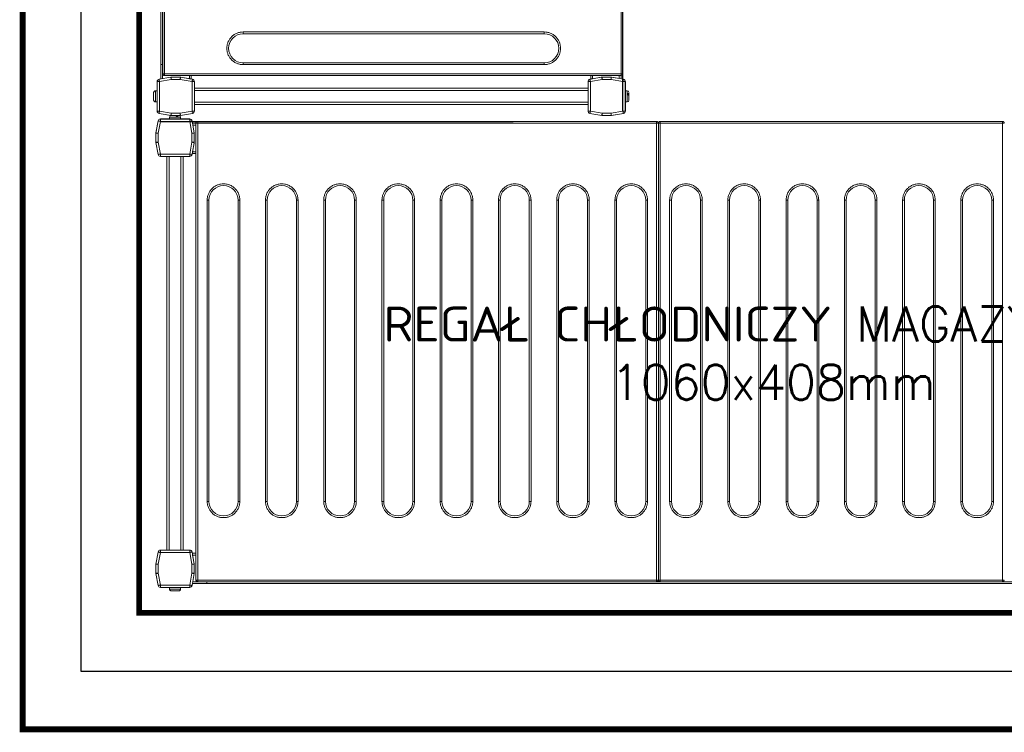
# Model space of a CAD drawing. Header units: millimetres. Extents: x 6161 to 8965, y -9035 to -5431.
# Tile 98 of 256: x 7813 to 7898, y -7318 to -7257. Entities that reach past the tile are written whole.
import ezdxf

# ---------------------------------------------------------------- set-up
doc = ezdxf.new("R2010")
doc.units = ezdxf.units.MM
doc.layers.add('Komory', color=132, linetype='Continuous')
doc.layers.add('Regały', color=3, linetype='Continuous')
doc.styles.add('RomanS', font='romans.shx')
doc.linetypes.add('BATTING', pattern='A,0.0001,-0.1,[134,ltypeshp.shx,S=0.1,R=0,X=-0.1,Y=0],-0.2,[134,ltypeshp.shx,S=0.1,R=180,X=0.1,Y=0],-0.1', length=0.4001)

# ---------------------------------------------------------------- blocks, each defined once
blk = doc.blocks.new('*U583')
at = {"const_width": 0.5}
blk.add_lwpolyline([(135, 330), (135, 340), (260, 340), (260, 0), (0, 0), (0, 340), (55, 340), (55, 330), (10, 330), (10, 10), (250, 10), (250, 330)], close=True, dxfattribs=at)
at = {"color": 253, "linetype": 'BATTING', "ltscale": 12, "true_color": 0xadadad}
blk.add_lwpolyline([(55, 335), (5, 335), (5, 5), (255, 5), (255, 335), (135, 335)], dxfattribs=at)
blk = doc.blocks.new('*U602')
at = {"lineweight": 15}
for p, q in [((1.726, 0), (1.819, 0)), ((0.182, -0.465), (0, -1.5)), ((0.182, -0.474), (0, -1.509)), ((0.379, -0.509), (0.2, -1.526)), ((2.904, -0.3), (0.379, -0.3)), ((0.379, -0.309), (0.379, -0.509)), ((2.904, -0.309), (0.379, -0.309)), ((2.904, -0.509), (0.379, -0.509)), ((1.167, -0.15), (1.167, -0.3)), ((2.117, -0.15), (1.167, -0.15)), ((1.876, -0.12), (1.765, -0.12)), ((2.117, -0.3), (2.117, -0.15)), ((2.904, -0.509), (2.904, -0.309)), ((3.083, -1.526), (2.904, -0.509)), ((3.283, -1.5), (3.101, -0.465)), ((3.283, -1.509), (3.101, -0.474)), ((3.433, -0.675), (3.138, -0.675)), ((3.433, -0.825), (3.164, -0.825)), ((3.433, -0.665), (3.433, -39.865)), ((3.583, -0.665), (3.433, -0.665)), ((42.983, -0.515), (3.583, -0.515)), ((3.583, -0.515), (3.583, -0.518)), ((3.583, -0.518), (3.583, -0.665)), ((42.983, -0.665), (3.583, -0.665)), ((3.583, -0.665), (3.583, -39.865)), ((42.983, -0.518), (42.983, -0.515)), ((42.983, -0.665), (42.983, -0.518)), ((43.133, -0.665), (42.983, -0.665)), ((42.983, -39.865), (42.983, -0.665)), ((43.133, -39.865), (43.133, -0.665)), ((43.283, -0.665), (43.133, -0.665)), ((43.283, -0.515), (43.283, -0.518)), ((72.683, -0.515), (43.283, -0.515)), ((43.283, -0.518), (43.283, -0.665)), ((72.683, -0.665), (43.283, -0.665)), ((43.283, -0.665), (43.283, -39.865)), ((72.683, -0.518), (72.683, -0.515)), ((72.683, -0.665), (72.683, -0.518)), ((72.833, -0.665), (72.683, -0.665)), ((72.683, -39.865), (72.683, -0.665)), ((0, -1.5), (0, -2.3)), ((0, -1.509), (0, -2.291)), ((0.2, -1.526), (0.2, -2.291)), ((3.083, -2.291), (3.083, -1.526)), ((3.283, -1.509), (3.283, -1.5)), ((3.283, -2.291), (3.283, -1.509)), ((0, -2.291), (0.2, -2.291)), ((0, -2.3), (0, -2.302)), ((0.003, -2.326), (0.182, -3.343)), ((0.2, -2.291), (0.379, -3.309)), ((2.904, -3.309), (3.083, -2.291)), ((3.083, -2.291), (3.283, -2.291)), ((3.101, -3.343), (3.28, -2.326)), ((3.283, -2.375), (3.151, -3.125)), ((3.283, -2.3), (3.283, -2.291)), ((3.283, -2.3), (3.283, -2.375)), ((3.283, -2.301), (3.283, -2.3)), ((0.379, -3.309), (2.904, -3.309)), ((0.379, -3.309), (0.379, -3.509)), ((2.904, -3.509), (2.904, -3.309)), ((3.433, -3.275), (3.125, -3.275)), ((3.433, -3.125), (3.151, -3.125)), ((0.379, -3.509), (2.904, -3.509)), ((0.942, -3.509), (0.942, -37.3)), ((1.142, -3.509), (1.142, -37.3)), ((2.142, -3.509), (2.142, -37.3)), ((2.342, -3.509), (2.342, -37.3)), ((0.182, -37.465), (0, -38.5)), ((0, -38.5), (0.182, -37.465)), ((0.379, -37.5), (0.2, -38.517)), ((0.379, -37.3), (0.379, -37.5)), ((2.904, -37.3), (0.379, -37.3)), ((2.904, -37.5), (0.379, -37.5)), ((2.904, -37.5), (2.904, -37.3)), ((3.083, -38.517), (2.904, -37.5)), ((3.283, -38.5), (3.101, -37.465)), ((3.433, -37.575), (3.125, -37.575)), ((3.151, -37.725), (3.283, -38.475)), ((3.433, -37.725), (3.151, -37.725)), ((0, -38.5), (0, -39.283)), ((0, -39.3), (0, -38.5)), ((0.2, -38.517), (0.2, -39.283)), ((3.083, -39.283), (3.083, -38.517)), ((3.283, -38.475), (3.283, -38.5)), ((3.283, -39.283), (3.283, -38.5)), ((0, -39.283), (0.2, -39.283)), ((0.182, -40.335), (0, -39.3)), ((0.003, -39.317), (0.182, -40.335)), ((0.2, -39.283), (0.379, -40.3)), ((2.904, -40.3), (3.083, -39.283)), ((3.083, -39.283), (3.283, -39.283)), ((3.101, -40.335), (3.28, -39.317)), ((3.283, -39.3), (3.28, -39.317)), ((3.283, -39.283), (3.283, -39.3)), ((0.379, -40.3), (2.904, -40.3)), ((0.379, -40.3), (0.379, -40.5)), ((0.379, -40.5), (2.904, -40.5)), ((1.167, -40.5), (1.167, -40.65)), ((2.117, -40.65), (2.117, -40.5)), ((2.904, -40.5), (2.904, -40.3)), ((4.383, -40.175), (3.129, -40.175)), ((4.383, -40.025), (3.155, -40.025)), ((3.433, -39.865), (3.583, -39.865)), ((3.583, -39.865), (42.983, -39.865)), ((3.583, -39.971), (3.583, -39.865)), ((3.583, -40.015), (3.583, -39.971)), ((3.583, -40.015), (42.983, -40.015)), ((4.383, -40.015), (4.383, -40.025)), ((101.583, -40.025), (4.383, -40.025)), ((4.383, -40.025), (4.383, -40.175)), ((101.583, -40.175), (4.383, -40.175)), ((42.983, -39.865), (42.983, -39.971)), ((42.983, -39.865), (43.133, -39.865)), ((42.983, -39.971), (42.983, -40.015)), ((43.133, -39.865), (43.283, -39.865)), ((43.283, -39.865), (72.683, -39.865)), ((43.283, -39.971), (43.283, -39.865)), ((43.283, -40.015), (43.283, -39.971)), ((43.283, -40.015), (72.683, -40.015)), ((72.683, -39.865), (72.833, -39.865)), ((72.683, -39.865), (72.683, -39.971)), ((72.683, -39.971), (72.683, -40.015)), ((1.167, -40.65), (2.117, -40.65)), ((1.17, -40.68), (1.173, -40.68)), ((2.11, -40.68), (2.114, -40.68))]:
    blk.add_line(p, q, dxfattribs=at)
blk.add_line((0.379, -0.509), (30.666, -0.509))
at = {"color": 253, "lineweight": 15, "true_color": 0xa6a6a6}
for p, q in [((4.403, -33.115), (4.403, -7.265)), ((4.403, -7.265), (4.553, -7.265)), ((4.553, -33.115), (4.553, -7.265)), ((7.053, -7.265), (7.053, -33.115)), ((7.053, -7.265), (7.203, -7.265)), ((7.203, -7.265), (7.203, -33.115)), ((9.403, -33.115), (9.403, -7.265)), ((9.403, -7.265), (9.553, -7.265)), ((9.553, -33.115), (9.553, -7.265)), ((12.053, -7.265), (12.053, -33.115)), ((12.053, -7.265), (12.203, -7.265)), ((12.203, -7.265), (12.203, -33.115)), ((14.403, -33.115), (14.403, -7.265)), ((14.403, -7.265), (14.553, -7.265)), ((14.553, -33.115), (14.553, -7.265)), ((17.053, -7.265), (17.053, -33.115)), ((17.053, -7.265), (17.203, -7.265)), ((17.203, -7.265), (17.203, -33.115)), ((19.403, -33.115), (19.403, -7.265)), ((19.403, -7.265), (19.553, -7.265)), ((19.553, -33.115), (19.553, -7.265)), ((22.053, -7.265), (22.053, -33.115)), ((22.053, -7.265), (22.203, -7.265)), ((22.203, -7.265), (22.203, -33.115)), ((24.403, -33.115), (24.403, -7.265)), ((24.403, -7.265), (24.553, -7.265)), ((24.553, -33.115), (24.553, -7.265)), ((27.053, -7.265), (27.053, -33.115)), ((27.053, -7.265), (27.203, -7.265)), ((27.203, -7.265), (27.203, -33.115)), ((29.403, -33.115), (29.403, -7.265)), ((29.403, -7.265), (29.553, -7.265)), ((29.553, -33.115), (29.553, -7.265)), ((32.053, -7.265), (32.053, -33.115)), ((32.053, -7.265), (32.203, -7.265)), ((32.203, -7.265), (32.203, -33.115)), ((34.403, -33.115), (34.403, -7.265)), ((34.403, -7.265), (34.553, -7.265)), ((34.553, -33.115), (34.553, -7.265)), ((37.053, -7.265), (37.053, -33.115)), ((37.053, -7.265), (37.203, -7.265)), ((37.203, -7.265), (37.203, -33.115)), ((39.403, -33.115), (39.403, -7.265)), ((39.403, -7.265), (39.553, -7.265)), ((39.553, -33.115), (39.553, -7.265)), ((42.053, -7.265), (42.053, -33.115)), ((42.053, -7.265), (42.203, -7.265)), ((42.203, -7.265), (42.203, -33.115)), ((44.103, -33.115), (44.103, -7.265)), ((44.103, -7.265), (44.253, -7.265)), ((44.253, -33.115), (44.253, -7.265)), ((46.753, -7.265), (46.753, -33.115)), ((46.753, -7.265), (46.903, -7.265)), ((46.903, -7.265), (46.903, -33.115)), ((49.103, -33.115), (49.103, -7.265)), ((49.103, -7.265), (49.253, -7.265)), ((49.253, -33.115), (49.253, -7.265)), ((51.753, -7.265), (51.753, -33.115)), ((51.753, -7.265), (51.903, -7.265)), ((51.903, -7.265), (51.903, -33.115)), ((54.103, -33.115), (54.103, -7.265)), ((54.103, -7.265), (54.253, -7.265)), ((54.253, -33.115), (54.253, -7.265)), ((56.753, -7.265), (56.753, -33.115)), ((56.753, -7.265), (56.903, -7.265)), ((56.903, -7.265), (56.903, -33.115)), ((59.103, -33.115), (59.103, -7.265)), ((59.103, -7.265), (59.253, -7.265)), ((59.253, -33.115), (59.253, -7.265)), ((61.753, -7.265), (61.753, -33.115)), ((61.753, -7.265), (61.903, -7.265)), ((61.903, -7.265), (61.903, -33.115)), ((64.103, -33.115), (64.103, -7.265)), ((64.103, -7.265), (64.253, -7.265)), ((64.253, -33.115), (64.253, -7.265)), ((66.753, -7.265), (66.753, -33.115)), ((66.753, -7.265), (66.903, -7.265)), ((66.903, -7.265), (66.903, -33.115)), ((69.103, -33.115), (69.103, -7.265)), ((69.103, -7.265), (69.253, -7.265)), ((69.253, -33.115), (69.253, -7.265)), ((71.753, -7.265), (71.753, -33.115)), ((71.753, -7.265), (71.903, -7.265)), ((71.903, -7.265), (71.903, -33.115)), ((4.403, -33.115), (4.553, -33.115)), ((7.203, -33.115), (7.053, -33.115)), ((9.403, -33.115), (9.553, -33.115)), ((12.203, -33.115), (12.053, -33.115)), ((14.403, -33.115), (14.553, -33.115)), ((17.203, -33.115), (17.053, -33.115)), ((19.403, -33.115), (19.553, -33.115)), ((22.203, -33.115), (22.053, -33.115)), ((24.403, -33.115), (24.553, -33.115)), ((27.203, -33.115), (27.053, -33.115)), ((29.403, -33.115), (29.553, -33.115)), ((32.203, -33.115), (32.053, -33.115)), ((34.403, -33.115), (34.553, -33.115)), ((37.203, -33.115), (37.053, -33.115)), ((39.403, -33.115), (39.553, -33.115)), ((42.203, -33.115), (42.053, -33.115)), ((44.103, -33.115), (44.253, -33.115)), ((46.903, -33.115), (46.753, -33.115)), ((49.103, -33.115), (49.253, -33.115)), ((51.903, -33.115), (51.753, -33.115)), ((54.103, -33.115), (54.253, -33.115)), ((56.903, -33.115), (56.753, -33.115)), ((59.103, -33.115), (59.253, -33.115)), ((61.903, -33.115), (61.753, -33.115)), ((64.103, -33.115), (64.253, -33.115)), ((66.903, -33.115), (66.753, -33.115)), ((69.103, -33.115), (69.253, -33.115)), ((71.903, -33.115), (71.753, -33.115))]:
    blk.add_line(p, q, dxfattribs=at)
at = {"lineweight": 15, "flags": 128}
for points in [[(0.379, -0.509), (0.341, -0.502), (0.304, -0.495), (0.27, -0.489), (0.24, -0.484), (0.216, -0.48), (0.197, -0.477), (0.186, -0.475), (0.182, -0.474)], [(3.101, -0.474), (3.097, -0.475), (3.086, -0.477), (3.068, -0.48), (3.043, -0.484), (3.013, -0.489), (2.979, -0.495), (2.942, -0.502), (2.904, -0.509)], [(0, -1.509), (0.003, -1.509), (0.012, -1.51), (0.027, -1.511), (0.047, -1.513), (0.071, -1.515), (0.1, -1.517), (0.132, -1.52), (0.165, -1.523), (0.2, -1.526)], [(3.083, -1.526), (3.122, -1.523), (3.16, -1.52), (3.194, -1.517), (3.225, -1.514), (3.249, -1.512), (3.268, -1.51), (3.279, -1.509), (3.283, -1.509)], [(0.2, -2.291), (0.162, -2.298), (0.125, -2.305), (0.091, -2.311), (0.061, -2.316), (0.036, -2.32), (0.018, -2.323), (0.007, -2.325), (0.003, -2.326)], [(3.28, -2.326), (3.276, -2.325), (3.265, -2.323), (3.247, -2.32), (3.222, -2.316), (3.193, -2.311), (3.159, -2.305), (3.122, -2.298), (3.083, -2.291)], [(0.182, -3.343), (0.186, -3.343), (0.197, -3.341), (0.216, -3.338), (0.24, -3.333), (0.27, -3.328), (0.304, -3.322), (0.341, -3.316), (0.379, -3.309)], [(2.904, -3.309), (2.942, -3.316), (2.979, -3.322), (3.013, -3.328), (3.043, -3.333), (3.068, -3.338), (3.086, -3.341), (3.097, -3.343), (3.101, -3.343)], [(3.151, -3.125), (3.146, -3.151), (3.142, -3.176), (3.138, -3.2), (3.134, -3.221), (3.131, -3.24), (3.128, -3.255), (3.126, -3.266), (3.125, -3.273), (3.125, -3.275)], [(0.379, -37.5), (0.341, -37.493), (0.304, -37.487), (0.27, -37.481), (0.24, -37.475), (0.216, -37.471), (0.197, -37.468), (0.186, -37.466), (0.182, -37.465)], [(3.101, -37.465), (3.097, -37.466), (3.086, -37.468), (3.068, -37.471), (3.043, -37.475), (3.013, -37.481), (2.979, -37.487), (2.942, -37.493), (2.904, -37.5)], [(3.125, -37.575), (3.125, -37.578), (3.127, -37.586), (3.129, -37.6), (3.132, -37.619), (3.136, -37.642), (3.141, -37.668), (3.146, -37.696), (3.151, -37.725)], [(0, -38.5), (0.004, -38.5), (0.015, -38.501), (0.034, -38.503), (0.059, -38.505), (0.089, -38.508), (0.123, -38.511), (0.161, -38.514), (0.2, -38.517)], [(3.083, -38.517), (3.118, -38.514), (3.152, -38.512), (3.183, -38.509), (3.212, -38.506), (3.236, -38.504), (3.256, -38.502), (3.271, -38.501), (3.28, -38.5), (3.283, -38.5)], [(0.2, -39.283), (0.162, -39.289), (0.125, -39.296), (0.091, -39.302), (0.061, -39.307), (0.036, -39.311), (0.018, -39.315), (0.007, -39.317), (0.003, -39.317)], [(3.28, -39.317), (3.276, -39.317), (3.265, -39.315), (3.247, -39.311), (3.222, -39.307), (3.193, -39.302), (3.159, -39.296), (3.122, -39.289), (3.083, -39.283)], [(0.182, -40.335), (0.186, -40.334), (0.197, -40.332), (0.216, -40.329), (0.24, -40.325), (0.27, -40.319), (0.304, -40.313), (0.341, -40.307), (0.379, -40.3)], [(2.904, -40.3), (2.942, -40.307), (2.979, -40.313), (3.013, -40.319), (3.043, -40.325), (3.068, -40.329), (3.086, -40.332), (3.097, -40.334), (3.101, -40.335)]]:
    blk.add_lwpolyline(points, dxfattribs=at)
at = {"lineweight": 15}
for centre, radius, start, end in [((0.379, -0.5), 0.2, 90, 170), ((0.379, -0.509), 0.2, 90, 170), ((1.317, -0.15), 0.15, 90, 180), ((1.967, -0.15), 0.15, 0, 90), ((2.904, -0.5), 0.2, 10, 90), ((2.904, -0.509), 0.2, 10, 90), ((0.2, -2.291), 0.2, 180, 190), ((3.083, -2.291), 0.2, 350, 0), ((0.379, -3.309), 0.2, 190, 270), ((2.904, -3.309), 0.2, 270, 350), ((0.379, -37.5), 0.2, 90, 170), ((0.379, -37.5), 0.2, 90, 170), ((2.904, -37.5), 0.2, 10, 90), ((0.2, -39.283), 0.2, 180, 190), ((3.083, -39.283), 0.2, 350, 0), ((0.379, -40.3), 0.2, 190, 270), ((0.379, -40.3), 0.2, 190, 270), ((2.904, -40.3), 0.2, 270, 350), ((3.583, -39.865), 0.15, 180, 270), ((42.983, -39.865), 0.15, 270, 0), ((43.283, -39.865), 0.15, 180, 270), ((72.683, -39.865), 0.15, 270, 0), ((1.317, -40.65), 0.15, 180, 191.53696), ((1.967, -40.65), 0.15, 348.46304, 0)]:
    blk.add_arc(centre, radius, start, end, dxfattribs=at)
at = {"color": 253, "lineweight": 15, "true_color": 0xa6a6a6}
for centre, start, end in [((5.803, -7.265), 0, 180), ((10.803, -7.265), 0, 180), ((15.803, -7.265), 0, 180), ((20.803, -7.265), 0, 180), ((25.803, -7.265), 0, 180), ((30.803, -7.265), 0, 180), ((35.803, -7.265), 0, 180), ((40.803, -7.265), 0, 180), ((45.503, -7.265), 0, 180), ((50.503, -7.265), 0, 180), ((55.503, -7.265), 0, 180), ((60.503, -7.265), 0, 180), ((65.503, -7.265), 0, 180), ((70.503, -7.265), 0, 180), ((5.803, -33.115), 180, 0), ((10.803, -33.115), 180, 0), ((15.803, -33.115), 180, 0), ((20.803, -33.115), 180, 0), ((25.803, -33.115), 180, 0), ((30.803, -33.115), 180, 0), ((35.803, -33.115), 180, 0), ((40.803, -33.115), 180, 0), ((45.503, -33.115), 180, 0), ((50.503, -33.115), 180, 0), ((55.503, -33.115), 180, 0), ((60.503, -33.115), 180, 0), ((65.503, -33.115), 180, 0), ((70.503, -33.115), 180, 0)]:
    blk.add_arc(centre, 1.25, start, end, dxfattribs=at)
at = {"lineweight": 15}
for points, knots in [([(1.708, 0), (1.672, 0), (1.597, 0), (1.486, 0), (1.395, 0), (1.338, 0), (1.312, 0), (1.318, 0), (1.319, 0)], [0, 0, 0, 0, 0.188945, 0.389816, 0.590684, 0.779625, 0.968579, 1, 1, 1, 1]), ([(1.765, -0.12), (1.763, -0.104), (1.759, -0.072), (1.746, -0.033), (1.729, -0.006), (1.715, -0.002), (1.708, 0)], [0, 0, 0, 0, 0.243636, 0.487267, 0.73198, 1, 1, 1, 1]), ([(1.921, 0), (1.915, 0), (1.893, 0), (1.849, 0), (1.819, 0)], [0, 0, 0, 0, 0.31192, 1, 1, 1, 1]), ([(1.819, 0), (1.826, -0.002), (1.839, -0.005), (1.856, -0.031), (1.87, -0.07), (1.874, -0.103), (1.876, -0.12)], [0, 0, 0, 0, 0.250222, 0.500532, 0.748158, 1, 1, 1, 1]), ([(3.583, -0.518), (3.573, -0.519), (3.553, -0.521), (3.523, -0.53), (3.497, -0.545), (3.467, -0.57), (3.439, -0.61), (3.435, -0.648), (3.433, -0.667)], [0, 0, 0, 0, 0.130769, 0.260026, 0.387968, 0.514575, 0.761736, 1, 1, 1, 1]), ([(43.133, -0.667), (43.131, -0.648), (43.128, -0.61), (43.1, -0.57), (43.07, -0.545), (43.043, -0.53), (43.014, -0.521), (42.993, -0.519), (42.983, -0.518)], [0, 0, 0, 0, 0.238262, 0.485424, 0.612031, 0.739977, 0.869231, 1, 1, 1, 1]), ([(43.283, -0.518), (43.273, -0.519), (43.253, -0.521), (43.223, -0.53), (43.197, -0.545), (43.167, -0.57), (43.139, -0.61), (43.135, -0.648), (43.133, -0.667)], [0, 0, 0, 0, 0.1307696, 0.2600246, 0.3879723, 0.5145698, 0.761734, 1, 1, 1, 1]), ([(72.833, -0.667), (72.831, -0.648), (72.828, -0.61), (72.8, -0.57), (72.77, -0.545), (72.743, -0.53), (72.714, -0.521), (72.693, -0.519), (72.683, -0.518)], [0, 0, 0, 0, 0.238266, 0.485414, 0.61202, 0.739978, 0.869219, 1, 1, 1, 1]), ([(1.173, -40.68), (1.178, -40.696), (1.188, -40.728), (1.223, -40.767), (1.268, -40.794), (1.304, -40.798), (1.322, -40.8)], [0, 0, 0, 0, 0.243643, 0.487245, 0.731956, 1, 1, 1, 1]), ([(1.322, -40.8), (1.332, -40.8), (1.353, -40.8), (1.43, -40.8), (1.53, -40.8), (1.642, -40.8), (1.753, -40.8), (1.853, -40.8), (1.93, -40.8), (1.951, -40.8), (1.961, -40.8)], [0, 0, 0, 0, 0.121175, 0.250001, 0.378823, 0.5, 0.621177, 0.749999, 0.878825, 1, 1, 1, 1]), ([(1.961, -40.8), (1.978, -40.798), (2.013, -40.795), (2.058, -40.769), (2.094, -40.73), (2.105, -40.697), (2.11, -40.68)], [0, 0, 0, 0, 0.250219, 0.500551, 0.74815, 1, 1, 1, 1])]:
    blk.add_open_spline(points, degree=3, knots=knots, dxfattribs=at)
at = {"color": 253, "lineweight": 15, "true_color": 0xa6a6a6}
for points, knots in [([(4.403, -7.265), (4.408, -7.18), (4.417, -7.004), (4.495, -6.743), (4.624, -6.492), (4.806, -6.268), (5.03, -6.086), (5.281, -5.956), (5.542, -5.881), (5.803, -5.857), (6.064, -5.881), (6.325, -5.956), (6.576, -6.086), (6.8, -6.268), (6.982, -6.492), (7.111, -6.743), (7.189, -7.004), (7.199, -7.18), (7.203, -7.265)], [0, 0, 0, 0, 0.058258, 0.120006, 0.18432, 0.25, 0.31568, 0.379994, 0.441742, 0.5, 0.558258, 0.620006, 0.68432, 0.75, 0.81568, 0.879994, 0.941742, 1, 1, 1, 1]), ([(9.403, -7.265), (9.408, -7.18), (9.417, -7.004), (9.495, -6.743), (9.624, -6.492), (9.806, -6.268), (10.03, -6.086), (10.281, -5.956), (10.542, -5.881), (10.803, -5.857), (11.064, -5.881), (11.325, -5.956), (11.576, -6.086), (11.8, -6.268), (11.982, -6.492), (12.111, -6.743), (12.189, -7.004), (12.199, -7.18), (12.203, -7.265)], [0, 0, 0, 0, 0.058258, 0.120006, 0.18432, 0.25, 0.31568, 0.379994, 0.441742, 0.5, 0.558258, 0.620006, 0.68432, 0.75, 0.81568, 0.879994, 0.941742, 1, 1, 1, 1]), ([(14.403, -7.265), (14.408, -7.18), (14.417, -7.004), (14.495, -6.743), (14.624, -6.492), (14.806, -6.268), (15.03, -6.086), (15.281, -5.956), (15.542, -5.881), (15.803, -5.857), (16.064, -5.881), (16.325, -5.956), (16.576, -6.086), (16.8, -6.268), (16.982, -6.492), (17.111, -6.743), (17.189, -7.004), (17.199, -7.18), (17.203, -7.265)], [0, 0, 0, 0, 0.058258, 0.120006, 0.18432, 0.25, 0.31568, 0.379994, 0.441742, 0.5, 0.558258, 0.620006, 0.68432, 0.75, 0.81568, 0.879994, 0.941742, 1, 1, 1, 1]), ([(19.403, -7.265), (19.408, -7.18), (19.417, -7.004), (19.495, -6.743), (19.624, -6.492), (19.806, -6.268), (20.03, -6.086), (20.281, -5.956), (20.542, -5.881), (20.803, -5.857), (21.064, -5.881), (21.325, -5.956), (21.576, -6.086), (21.8, -6.268), (21.982, -6.492), (22.111, -6.743), (22.189, -7.004), (22.199, -7.18), (22.203, -7.265)], [0, 0, 0, 0, 0.058258, 0.120006, 0.18432, 0.25, 0.31568, 0.379994, 0.441742, 0.5, 0.558258, 0.620006, 0.68432, 0.75, 0.81568, 0.879994, 0.941742, 1, 1, 1, 1]), ([(24.403, -7.265), (24.408, -7.18), (24.417, -7.004), (24.495, -6.743), (24.624, -6.492), (24.806, -6.268), (25.03, -6.086), (25.281, -5.956), (25.542, -5.881), (25.803, -5.857), (26.064, -5.881), (26.325, -5.956), (26.576, -6.086), (26.8, -6.268), (26.982, -6.492), (27.111, -6.743), (27.189, -7.004), (27.199, -7.18), (27.203, -7.265)], [0, 0, 0, 0, 0.058258, 0.120006, 0.18432, 0.25, 0.31568, 0.379994, 0.441742, 0.5, 0.558258, 0.620006, 0.68432, 0.75, 0.81568, 0.879994, 0.941742, 1, 1, 1, 1]), ([(29.403, -7.265), (29.408, -7.18), (29.417, -7.004), (29.495, -6.743), (29.624, -6.492), (29.806, -6.268), (30.03, -6.086), (30.281, -5.956), (30.542, -5.881), (30.803, -5.857), (31.064, -5.881), (31.325, -5.956), (31.576, -6.086), (31.8, -6.268), (31.982, -6.492), (32.111, -6.743), (32.189, -7.004), (32.199, -7.18), (32.203, -7.265)], [0, 0, 0, 0, 0.058258, 0.120006, 0.18432, 0.25, 0.31568, 0.379994, 0.441742, 0.5, 0.558258, 0.620006, 0.68432, 0.75, 0.81568, 0.879994, 0.941742, 1, 1, 1, 1]), ([(34.403, -7.265), (34.408, -7.18), (34.417, -7.004), (34.495, -6.743), (34.624, -6.492), (34.806, -6.268), (35.03, -6.086), (35.281, -5.956), (35.542, -5.881), (35.803, -5.857), (36.064, -5.881), (36.325, -5.956), (36.576, -6.086), (36.8, -6.268), (36.982, -6.492), (37.111, -6.743), (37.189, -7.004), (37.199, -7.18), (37.203, -7.265)], [0, 0, 0, 0, 0.058258, 0.120006, 0.18432, 0.25, 0.31568, 0.379994, 0.441742, 0.5, 0.558258, 0.620006, 0.68432, 0.75, 0.81568, 0.879994, 0.941742, 1, 1, 1, 1]), ([(39.403, -7.265), (39.408, -7.18), (39.417, -7.004), (39.495, -6.743), (39.624, -6.492), (39.806, -6.268), (40.03, -6.086), (40.281, -5.956), (40.542, -5.881), (40.803, -5.857), (41.064, -5.881), (41.325, -5.956), (41.576, -6.086), (41.8, -6.268), (41.982, -6.492), (42.111, -6.743), (42.189, -7.004), (42.199, -7.18), (42.203, -7.265)], [0, 0, 0, 0, 0.058258, 0.120006, 0.18432, 0.25, 0.31568, 0.379994, 0.441742, 0.5, 0.558258, 0.620005, 0.68432, 0.75, 0.81568, 0.879994, 0.941742, 1, 1, 1, 1]), ([(44.103, -7.265), (44.108, -7.18), (44.117, -7.004), (44.195, -6.743), (44.324, -6.492), (44.506, -6.268), (44.73, -6.086), (44.981, -5.956), (45.242, -5.881), (45.503, -5.857), (45.764, -5.881), (46.025, -5.956), (46.276, -6.086), (46.5, -6.268), (46.682, -6.492), (46.811, -6.743), (46.889, -7.004), (46.899, -7.18), (46.903, -7.265)], [0, 0, 0, 0, 0.058258, 0.120006, 0.18432, 0.25, 0.31568, 0.379995, 0.441742, 0.5, 0.558258, 0.620006, 0.68432, 0.75, 0.81568, 0.879994, 0.941742, 1, 1, 1, 1]), ([(49.103, -7.265), (49.108, -7.18), (49.117, -7.004), (49.195, -6.743), (49.324, -6.492), (49.506, -6.268), (49.73, -6.086), (49.981, -5.956), (50.242, -5.881), (50.503, -5.857), (50.764, -5.881), (51.025, -5.956), (51.276, -6.086), (51.5, -6.268), (51.682, -6.492), (51.811, -6.743), (51.889, -7.004), (51.899, -7.18), (51.903, -7.265)], [0, 0, 0, 0, 0.058258, 0.120006, 0.18432, 0.25, 0.31568, 0.379994, 0.441742, 0.5, 0.558258, 0.620005, 0.68432, 0.75, 0.81568, 0.879994, 0.941742, 1, 1, 1, 1]), ([(54.103, -7.265), (54.108, -7.18), (54.117, -7.004), (54.195, -6.743), (54.324, -6.492), (54.506, -6.268), (54.73, -6.086), (54.981, -5.956), (55.242, -5.881), (55.503, -5.857), (55.764, -5.881), (56.025, -5.956), (56.276, -6.086), (56.5, -6.268), (56.682, -6.492), (56.811, -6.743), (56.889, -7.004), (56.899, -7.18), (56.903, -7.265)], [0, 0, 0, 0, 0.058258, 0.120006, 0.18432, 0.25, 0.31568, 0.379994, 0.441742, 0.5, 0.558258, 0.620006, 0.68432, 0.75, 0.81568, 0.879994, 0.941742, 1, 1, 1, 1]), ([(59.103, -7.265), (59.108, -7.18), (59.117, -7.004), (59.195, -6.743), (59.324, -6.492), (59.506, -6.268), (59.73, -6.086), (59.981, -5.956), (60.242, -5.881), (60.503, -5.857), (60.764, -5.881), (61.025, -5.956), (61.276, -6.086), (61.5, -6.268), (61.682, -6.492), (61.811, -6.743), (61.889, -7.004), (61.899, -7.18), (61.903, -7.265)], [0, 0, 0, 0, 0.058258, 0.120006, 0.18432, 0.25, 0.31568, 0.379995, 0.441742, 0.5, 0.558258, 0.620005, 0.68432, 0.75, 0.81568, 0.879994, 0.941742, 1, 1, 1, 1]), ([(64.103, -7.265), (64.108, -7.18), (64.117, -7.004), (64.195, -6.743), (64.324, -6.492), (64.506, -6.268), (64.73, -6.086), (64.981, -5.956), (65.242, -5.881), (65.503, -5.857), (65.764, -5.881), (66.025, -5.956), (66.276, -6.086), (66.5, -6.268), (66.682, -6.492), (66.811, -6.743), (66.889, -7.004), (66.899, -7.18), (66.903, -7.265)], [0, 0, 0, 0, 0.058258, 0.120006, 0.184321, 0.25, 0.31568, 0.379995, 0.441741, 0.5, 0.558258, 0.620006, 0.68432, 0.75, 0.815679, 0.879994, 0.941742, 1, 1, 1, 1]), ([(69.103, -7.265), (69.108, -7.18), (69.117, -7.004), (69.195, -6.743), (69.324, -6.492), (69.506, -6.268), (69.73, -6.086), (69.981, -5.956), (70.242, -5.881), (70.503, -5.857), (70.764, -5.881), (71.025, -5.956), (71.276, -6.086), (71.5, -6.268), (71.682, -6.492), (71.811, -6.743), (71.889, -7.004), (71.899, -7.18), (71.903, -7.265)], [0, 0, 0, 0, 0.058258, 0.120006, 0.18432, 0.25, 0.31568, 0.379994, 0.441742, 0.5, 0.558259, 0.620005, 0.68432, 0.75, 0.81568, 0.879994, 0.941742, 1, 1, 1, 1]), ([(7.203, -33.115), (7.199, -33.2), (7.189, -33.376), (7.111, -33.637), (6.982, -33.888), (6.8, -34.112), (6.576, -34.294), (6.325, -34.424), (6.064, -34.499), (5.803, -34.523), (5.542, -34.499), (5.281, -34.424), (5.03, -34.294), (4.806, -34.112), (4.624, -33.888), (4.495, -33.637), (4.417, -33.376), (4.408, -33.2), (4.403, -33.115)], [0, 0, 0, 0, 0.058258, 0.120006, 0.18432, 0.25, 0.31568, 0.379994, 0.441742, 0.5, 0.558258, 0.620006, 0.68432, 0.75, 0.81568, 0.879994, 0.941742, 1, 1, 1, 1]), ([(12.203, -33.115), (12.199, -33.2), (12.189, -33.376), (12.111, -33.637), (11.982, -33.888), (11.8, -34.112), (11.576, -34.294), (11.325, -34.424), (11.064, -34.499), (10.803, -34.523), (10.542, -34.499), (10.281, -34.424), (10.03, -34.294), (9.806, -34.112), (9.624, -33.888), (9.495, -33.637), (9.417, -33.376), (9.408, -33.2), (9.403, -33.115)], [0, 0, 0, 0, 0.058258, 0.120006, 0.18432, 0.25, 0.31568, 0.379994, 0.441742, 0.5, 0.558258, 0.620006, 0.68432, 0.75, 0.81568, 0.879994, 0.941742, 1, 1, 1, 1]), ([(17.203, -33.115), (17.199, -33.2), (17.189, -33.376), (17.111, -33.637), (16.982, -33.888), (16.8, -34.112), (16.576, -34.294), (16.325, -34.424), (16.064, -34.499), (15.803, -34.523), (15.542, -34.499), (15.281, -34.424), (15.03, -34.294), (14.806, -34.112), (14.624, -33.888), (14.495, -33.637), (14.417, -33.376), (14.408, -33.2), (14.403, -33.115)], [0, 0, 0, 0, 0.058258, 0.120006, 0.18432, 0.25, 0.31568, 0.379994, 0.441742, 0.5, 0.558258, 0.620006, 0.68432, 0.75, 0.81568, 0.879994, 0.941742, 1, 1, 1, 1]), ([(22.203, -33.115), (22.199, -33.2), (22.189, -33.376), (22.111, -33.637), (21.982, -33.888), (21.8, -34.112), (21.576, -34.294), (21.325, -34.424), (21.064, -34.499), (20.803, -34.523), (20.542, -34.499), (20.281, -34.424), (20.03, -34.294), (19.806, -34.112), (19.624, -33.888), (19.495, -33.637), (19.417, -33.376), (19.408, -33.2), (19.403, -33.115)], [0, 0, 0, 0, 0.058258, 0.120006, 0.18432, 0.25, 0.31568, 0.379994, 0.441742, 0.5, 0.558258, 0.620006, 0.684321, 0.75, 0.81568, 0.879994, 0.941742, 1, 1, 1, 1]), ([(27.203, -33.115), (27.199, -33.2), (27.189, -33.376), (27.111, -33.637), (26.982, -33.888), (26.8, -34.112), (26.576, -34.294), (26.325, -34.424), (26.064, -34.499), (25.803, -34.523), (25.542, -34.499), (25.281, -34.424), (25.03, -34.294), (24.806, -34.112), (24.624, -33.888), (24.495, -33.637), (24.417, -33.376), (24.408, -33.2), (24.403, -33.115)], [0, 0, 0, 0, 0.058258, 0.120005, 0.18432, 0.25, 0.31568, 0.379994, 0.441742, 0.5, 0.558258, 0.620006, 0.684321, 0.75, 0.81568, 0.879994, 0.941742, 1, 1, 1, 1]), ([(32.203, -33.115), (32.199, -33.2), (32.189, -33.376), (32.111, -33.637), (31.982, -33.888), (31.8, -34.112), (31.576, -34.294), (31.325, -34.424), (31.064, -34.499), (30.803, -34.523), (30.542, -34.499), (30.281, -34.424), (30.03, -34.294), (29.806, -34.112), (29.624, -33.888), (29.495, -33.637), (29.417, -33.376), (29.408, -33.2), (29.403, -33.115)], [0, 0, 0, 0, 0.058258, 0.1200055, 0.1843203, 0.2500001, 0.3156796, 0.3799944, 0.441742, 0.5000001, 0.5582579, 0.6200055, 0.6843203, 0.7499998, 0.8156796, 0.8799944, 0.941742, 1, 1, 1, 1]), ([(37.203, -33.115), (37.199, -33.2), (37.189, -33.376), (37.111, -33.637), (36.982, -33.888), (36.8, -34.112), (36.576, -34.294), (36.325, -34.424), (36.064, -34.499), (35.803, -34.523), (35.542, -34.499), (35.281, -34.424), (35.03, -34.294), (34.806, -34.112), (34.624, -33.888), (34.495, -33.637), (34.417, -33.376), (34.408, -33.2), (34.403, -33.115)], [0, 0, 0, 0, 0.058258, 0.1200055, 0.1843201, 0.2499999, 0.3156797, 0.3799945, 0.4417421, 0.4999999, 0.558258, 0.6200056, 0.6843204, 0.7499999, 0.8156796, 0.8799944, 0.941742, 1, 1, 1, 1]), ([(42.203, -33.115), (42.199, -33.2), (42.189, -33.376), (42.111, -33.637), (41.982, -33.888), (41.8, -34.112), (41.576, -34.294), (41.325, -34.424), (41.064, -34.499), (40.803, -34.523), (40.542, -34.499), (40.281, -34.424), (40.03, -34.294), (39.806, -34.112), (39.624, -33.888), (39.495, -33.637), (39.417, -33.376), (39.408, -33.2), (39.403, -33.115)], [0, 0, 0, 0, 0.058258, 0.120005, 0.18432, 0.25, 0.315679, 0.379995, 0.441742, 0.5, 0.558258, 0.620006, 0.68432, 0.75, 0.81568, 0.879994, 0.941742, 1, 1, 1, 1]), ([(46.903, -33.115), (46.899, -33.2), (46.889, -33.376), (46.811, -33.637), (46.682, -33.888), (46.5, -34.112), (46.276, -34.294), (46.025, -34.424), (45.764, -34.499), (45.503, -34.523), (45.242, -34.499), (44.981, -34.424), (44.73, -34.294), (44.506, -34.112), (44.324, -33.888), (44.195, -33.637), (44.117, -33.376), (44.108, -33.2), (44.103, -33.115)], [0, 0, 0, 0, 0.058258, 0.120006, 0.18432, 0.25, 0.31568, 0.379994, 0.441742, 0.5, 0.558258, 0.620005, 0.684321, 0.75, 0.81568, 0.879995, 0.941742, 1, 1, 1, 1]), ([(51.903, -33.115), (51.899, -33.2), (51.889, -33.376), (51.811, -33.637), (51.682, -33.888), (51.5, -34.112), (51.276, -34.294), (51.025, -34.424), (50.764, -34.499), (50.503, -34.523), (50.242, -34.499), (49.981, -34.424), (49.73, -34.294), (49.506, -34.112), (49.324, -33.888), (49.195, -33.637), (49.117, -33.376), (49.108, -33.2), (49.103, -33.115)], [0, 0, 0, 0, 0.058258, 0.120005, 0.18432, 0.25, 0.315679, 0.379995, 0.441742, 0.5, 0.558258, 0.620006, 0.68432, 0.75, 0.81568, 0.879994, 0.941742, 1, 1, 1, 1]), ([(56.903, -33.115), (56.899, -33.2), (56.889, -33.376), (56.811, -33.637), (56.682, -33.888), (56.5, -34.112), (56.276, -34.294), (56.025, -34.424), (55.764, -34.499), (55.503, -34.523), (55.242, -34.499), (54.981, -34.424), (54.73, -34.294), (54.506, -34.112), (54.324, -33.888), (54.195, -33.637), (54.117, -33.376), (54.108, -33.2), (54.103, -33.115)], [0, 0, 0, 0, 0.058258, 0.120006, 0.18432, 0.25, 0.31568, 0.379994, 0.441742, 0.5, 0.558258, 0.620006, 0.68432, 0.75, 0.81568, 0.879994, 0.941742, 1, 1, 1, 1]), ([(61.903, -33.115), (61.899, -33.2), (61.889, -33.376), (61.811, -33.637), (61.682, -33.888), (61.5, -34.112), (61.276, -34.294), (61.025, -34.424), (60.764, -34.499), (60.503, -34.523), (60.242, -34.499), (59.981, -34.424), (59.73, -34.294), (59.506, -34.112), (59.324, -33.888), (59.195, -33.637), (59.117, -33.376), (59.108, -33.2), (59.103, -33.115)], [0, 0, 0, 0, 0.058258, 0.120005, 0.18432, 0.25, 0.315679, 0.379995, 0.441742, 0.5, 0.558258, 0.620005, 0.68432, 0.75, 0.81568, 0.879994, 0.941742, 1, 1, 1, 1]), ([(66.903, -33.115), (66.899, -33.2), (66.889, -33.376), (66.811, -33.637), (66.682, -33.888), (66.5, -34.112), (66.276, -34.294), (66.025, -34.424), (65.764, -34.499), (65.503, -34.523), (65.242, -34.499), (64.981, -34.424), (64.73, -34.294), (64.506, -34.112), (64.324, -33.888), (64.195, -33.637), (64.117, -33.376), (64.108, -33.2), (64.103, -33.115)], [0, 0, 0, 0, 0.058258, 0.120005, 0.184321, 0.25, 0.31568, 0.379994, 0.441742, 0.5, 0.558259, 0.620005, 0.68432, 0.75, 0.815679, 0.879995, 0.941742, 1, 1, 1, 1]), ([(71.903, -33.115), (71.899, -33.2), (71.889, -33.376), (71.811, -33.637), (71.682, -33.888), (71.5, -34.112), (71.276, -34.294), (71.025, -34.424), (70.764, -34.499), (70.503, -34.523), (70.242, -34.499), (69.981, -34.424), (69.73, -34.294), (69.506, -34.112), (69.324, -33.888), (69.195, -33.637), (69.117, -33.376), (69.108, -33.2), (69.103, -33.115)], [0, 0, 0, 0, 0.058258, 0.120006, 0.18432, 0.25, 0.31568, 0.379995, 0.441741, 0.5, 0.558258, 0.620006, 0.68432, 0.75, 0.81568, 0.879995, 0.941742, 1, 1, 1, 1])]:
    blk.add_open_spline(points, degree=3, knots=knots, dxfattribs=at)
at = {"color": 7, "insert": (53, -20.4), "char_height": 3, "width": 106, "attachment_point": 5, "style": 'RomanS'}
blk.add_mtext('REGAŁ CHŁODNICZY MAGAZYNOWY\\P1060x408mm', dxfattribs=at)
blk = doc.blocks.new('*U58')
at = {"lineweight": 15}
for p, q in [((1.726, 0), (1.819, 0)), ((0.182, -0.465), (0, -1.5)), ((0.182, -0.474), (0, -1.509)), ((0.379, -0.509), (0.2, -1.526)), ((2.904, -0.3), (0.379, -0.3)), ((0.379, -0.309), (0.379, -0.509)), ((2.904, -0.309), (0.379, -0.309)), ((2.904, -0.509), (0.379, -0.509)), ((1.167, -0.15), (1.167, -0.3)), ((2.117, -0.15), (1.167, -0.15)), ((1.876, -0.12), (1.765, -0.12)), ((2.117, -0.3), (2.117, -0.15)), ((2.904, -0.509), (2.904, -0.309)), ((3.083, -1.526), (2.904, -0.509)), ((3.283, -1.5), (3.101, -0.465)), ((3.283, -1.509), (3.101, -0.474)), ((3.433, -0.675), (3.138, -0.675)), ((3.433, -0.825), (3.164, -0.825)), ((3.433, -0.665), (3.433, -39.865)), ((3.583, -0.665), (3.433, -0.665)), ((3.583, -0.559), (3.583, -0.515)), ((32.983, -0.515), (3.583, -0.515)), ((3.583, -0.665), (3.583, -0.559)), ((3.583, -0.665), (3.583, -39.865)), ((32.983, -0.665), (3.583, -0.665)), ((0, -1.5), (0, -2.3)), ((0, -1.509), (0, -2.291)), ((0.2, -1.526), (0.2, -2.291)), ((3.083, -2.291), (3.083, -1.526)), ((3.283, -1.509), (3.283, -1.5)), ((3.283, -2.291), (3.283, -1.509)), ((0, -2.291), (0.2, -2.291)), ((0, -2.3), (0, -2.302)), ((0.003, -2.326), (0.182, -3.343)), ((0.2, -2.291), (0.379, -3.309)), ((2.904, -3.309), (3.083, -2.291)), ((3.083, -2.291), (3.283, -2.291)), ((3.101, -3.343), (3.28, -2.326)), ((3.283, -2.375), (3.151, -3.125)), ((3.283, -2.3), (3.283, -2.291)), ((3.283, -2.3), (3.283, -2.375)), ((3.283, -2.301), (3.283, -2.3)), ((0.379, -3.309), (2.904, -3.309)), ((0.379, -3.309), (0.379, -3.509)), ((2.904, -3.509), (2.904, -3.309)), ((3.433, -3.275), (3.125, -3.275)), ((3.433, -3.125), (3.151, -3.125)), ((0.379, -3.509), (2.904, -3.509)), ((0.942, -3.509), (0.942, -37.3)), ((1.142, -3.509), (1.142, -37.3)), ((2.142, -3.509), (2.142, -37.3)), ((2.342, -3.509), (2.342, -37.3)), ((0.182, -37.465), (0, -38.5)), ((0, -38.5), (0.182, -37.465)), ((0.379, -37.5), (0.2, -38.517)), ((0.379, -37.3), (0.379, -37.5)), ((2.904, -37.3), (0.379, -37.3)), ((2.904, -37.5), (0.379, -37.5)), ((2.904, -37.5), (2.904, -37.3)), ((3.083, -38.517), (2.904, -37.5)), ((3.283, -38.5), (3.101, -37.465)), ((3.433, -37.575), (3.125, -37.575)), ((3.151, -37.725), (3.283, -38.475)), ((3.433, -37.725), (3.151, -37.725)), ((0, -38.5), (0, -39.283)), ((0, -39.3), (0, -38.5)), ((0.2, -38.517), (0.2, -39.283)), ((3.083, -39.283), (3.083, -38.517)), ((3.283, -38.475), (3.283, -38.5)), ((3.283, -39.283), (3.283, -38.5)), ((0, -39.283), (0.2, -39.283)), ((0.182, -40.335), (0, -39.3)), ((0.003, -39.317), (0.182, -40.335)), ((0.2, -39.283), (0.379, -40.3)), ((2.904, -40.3), (3.083, -39.283)), ((3.083, -39.283), (3.283, -39.283)), ((3.101, -40.335), (3.28, -39.317)), ((3.283, -39.3), (3.28, -39.317)), ((3.283, -39.283), (3.283, -39.3)), ((0.379, -40.3), (0.379, -40.5)), ((0.379, -40.3), (2.904, -40.3)), ((0.379, -40.5), (2.904, -40.5)), ((1.167, -40.5), (1.167, -40.65)), ((2.117, -40.65), (2.117, -40.5)), ((2.904, -40.5), (2.904, -40.3)), ((4.383, -40.175), (3.129, -40.175)), ((4.383, -40.025), (3.155, -40.025)), ((3.433, -39.865), (3.583, -39.865)), ((3.583, -39.865), (32.983, -39.865)), ((3.583, -39.865), (3.583, -40.012)), ((3.583, -40.012), (3.583, -40.015)), ((3.583, -40.015), (32.983, -40.015)), ((4.383, -40.015), (4.383, -40.025)), ((91.583, -40.025), (4.383, -40.025)), ((4.383, -40.025), (4.383, -40.175)), ((91.583, -40.175), (4.383, -40.175)), ((1.167, -40.65), (2.117, -40.65)), ((1.17, -40.68), (1.173, -40.68)), ((2.11, -40.68), (2.114, -40.68))]:
    blk.add_line(p, q, dxfattribs=at)
blk.add_line((0.379, -0.509), (30.666, -0.509))
at = {"color": 253, "lineweight": 15, "true_color": 0xa6a6a6}
for p, q in [((4.363, -33.115), (4.363, -7.265)), ((4.363, -7.265), (4.513, -7.265)), ((4.513, -33.115), (4.513, -7.265)), ((7.013, -7.265), (7.013, -33.115)), ((7.163, -7.265), (7.013, -7.265)), ((7.163, -7.265), (7.163, -33.115)), ((4.513, -33.115), (4.363, -33.115)), ((7.163, -33.115), (7.013, -33.115))]:
    blk.add_line(p, q, dxfattribs=at)
at = {"lineweight": 15, "flags": 128}
for points in [[(0.379, -0.509), (0.341, -0.502), (0.304, -0.495), (0.27, -0.489), (0.24, -0.484), (0.216, -0.48), (0.197, -0.477), (0.186, -0.475), (0.182, -0.474)], [(3.101, -0.474), (3.097, -0.475), (3.086, -0.477), (3.068, -0.48), (3.043, -0.484), (3.013, -0.489), (2.979, -0.495), (2.942, -0.502), (2.904, -0.509)], [(0, -1.509), (0.003, -1.509), (0.012, -1.51), (0.027, -1.511), (0.047, -1.513), (0.071, -1.515), (0.1, -1.517), (0.132, -1.52), (0.165, -1.523), (0.2, -1.526)], [(3.083, -1.526), (3.122, -1.523), (3.16, -1.52), (3.194, -1.517), (3.225, -1.514), (3.249, -1.512), (3.268, -1.51), (3.279, -1.509), (3.283, -1.509)], [(0.2, -2.291), (0.162, -2.298), (0.125, -2.305), (0.091, -2.311), (0.061, -2.316), (0.036, -2.32), (0.018, -2.323), (0.007, -2.325), (0.003, -2.326)], [(3.28, -2.326), (3.276, -2.325), (3.265, -2.323), (3.247, -2.32), (3.222, -2.316), (3.193, -2.311), (3.159, -2.305), (3.122, -2.298), (3.083, -2.291)], [(0.182, -3.343), (0.186, -3.343), (0.197, -3.341), (0.216, -3.338), (0.24, -3.333), (0.27, -3.328), (0.304, -3.322), (0.341, -3.316), (0.379, -3.309)], [(2.904, -3.309), (2.942, -3.316), (2.979, -3.322), (3.013, -3.328), (3.043, -3.333), (3.068, -3.338), (3.086, -3.341), (3.097, -3.343), (3.101, -3.343)], [(3.151, -3.125), (3.146, -3.154), (3.141, -3.182), (3.136, -3.208), (3.132, -3.231), (3.129, -3.25), (3.127, -3.264), (3.125, -3.272), (3.125, -3.275)], [(0.379, -37.5), (0.341, -37.493), (0.304, -37.487), (0.27, -37.481), (0.24, -37.475), (0.216, -37.471), (0.197, -37.468), (0.186, -37.466), (0.182, -37.465)], [(3.101, -37.465), (3.097, -37.466), (3.086, -37.468), (3.068, -37.471), (3.043, -37.475), (3.013, -37.481), (2.979, -37.487), (2.942, -37.493), (2.904, -37.5)], [(3.125, -37.575), (3.125, -37.578), (3.127, -37.586), (3.129, -37.6), (3.132, -37.619), (3.136, -37.642), (3.141, -37.668), (3.146, -37.696), (3.151, -37.725)], [(0, -38.5), (0.004, -38.5), (0.015, -38.501), (0.034, -38.503), (0.059, -38.505), (0.089, -38.508), (0.123, -38.511), (0.161, -38.514), (0.2, -38.517)], [(3.083, -38.517), (3.118, -38.514), (3.152, -38.512), (3.183, -38.509), (3.212, -38.506), (3.236, -38.504), (3.256, -38.502), (3.271, -38.501), (3.28, -38.5), (3.283, -38.5)], [(0.2, -39.283), (0.162, -39.289), (0.125, -39.296), (0.091, -39.302), (0.061, -39.307), (0.036, -39.311), (0.018, -39.315), (0.007, -39.317), (0.003, -39.317)], [(3.28, -39.317), (3.276, -39.317), (3.265, -39.315), (3.247, -39.311), (3.222, -39.307), (3.193, -39.302), (3.159, -39.296), (3.122, -39.289), (3.083, -39.283)], [(0.182, -40.335), (0.186, -40.334), (0.197, -40.332), (0.216, -40.329), (0.24, -40.325), (0.27, -40.319), (0.304, -40.313), (0.341, -40.307), (0.379, -40.3)], [(2.904, -40.3), (2.942, -40.307), (2.979, -40.313), (3.013, -40.319), (3.043, -40.325), (3.068, -40.329), (3.086, -40.332), (3.097, -40.334), (3.101, -40.335)]]:
    blk.add_lwpolyline(points, dxfattribs=at)
at = {"lineweight": 15}
for centre, radius, start, end in [((0.379, -0.5), 0.2, 90, 170), ((0.379, -0.509), 0.2, 90, 170), ((1.317, -0.15), 0.15, 90, 180), ((1.967, -0.15), 0.15, 0, 90), ((2.904, -0.5), 0.2, 10, 90), ((2.904, -0.509), 0.2, 10, 90), ((3.583, -0.665), 0.15, 90, 180), ((0.2, -2.291), 0.2, 180, 190), ((3.083, -2.291), 0.2, 350, 0), ((0.379, -3.309), 0.2, 190, 270), ((2.904, -3.309), 0.2, 270, 350), ((0.379, -37.5), 0.2, 90, 170), ((0.379, -37.5), 0.2, 90, 170), ((2.904, -37.5), 0.2, 10, 90), ((0.2, -39.283), 0.2, 180, 190), ((3.083, -39.283), 0.2, 350, 0), ((0.379, -40.3), 0.2, 190, 270), ((0.379, -40.3), 0.2, 190, 270), ((2.904, -40.3), 0.2, 270, 350), ((1.317, -40.65), 0.15, 180, 191.53696), ((1.967, -40.65), 0.15, 348.46304, 0)]:
    blk.add_arc(centre, radius, start, end, dxfattribs=at)
at = {"color": 253, "lineweight": 15, "true_color": 0xa6a6a6}
for centre, start, end in [((5.763, -7.265), 0, 180), ((5.763, -33.115), 180, 0)]:
    blk.add_arc(centre, 1.25, start, end, dxfattribs=at)
at = {"lineweight": 15}
for points, knots in [([(1.708, 0), (1.672, 0), (1.597, 0), (1.486, 0), (1.395, 0), (1.338, 0), (1.312, 0), (1.318, 0), (1.319, 0)], [0, 0, 0, 0, 0.188945, 0.389816, 0.590684, 0.779625, 0.968579, 1, 1, 1, 1]), ([(1.765, -0.12), (1.763, -0.104), (1.759, -0.072), (1.746, -0.033), (1.729, -0.006), (1.715, -0.002), (1.708, 0)], [0, 0, 0, 0, 0.243636, 0.487267, 0.73198, 1, 1, 1, 1]), ([(1.921, 0), (1.915, 0), (1.893, 0), (1.849, 0), (1.819, 0)], [0, 0, 0, 0, 0.31192, 1, 1, 1, 1]), ([(1.819, 0), (1.826, -0.002), (1.839, -0.005), (1.856, -0.031), (1.87, -0.07), (1.874, -0.103), (1.876, -0.12)], [0, 0, 0, 0, 0.250222, 0.500532, 0.748158, 1, 1, 1, 1]), ([(3.433, -39.863), (3.435, -39.882), (3.439, -39.92), (3.467, -39.96), (3.497, -39.985), (3.523, -40), (3.553, -40.009), (3.573, -40.011), (3.583, -40.012)], [0, 0, 0, 0, 0.238266, 0.485424, 0.612038, 0.739974, 0.869231, 1, 1, 1, 1]), ([(1.173, -40.68), (1.178, -40.696), (1.188, -40.728), (1.223, -40.767), (1.268, -40.794), (1.304, -40.798), (1.322, -40.8)], [0, 0, 0, 0, 0.243643, 0.487245, 0.731956, 1, 1, 1, 1]), ([(1.322, -40.8), (1.332, -40.8), (1.353, -40.8), (1.43, -40.8), (1.53, -40.8), (1.642, -40.8), (1.753, -40.8), (1.853, -40.8), (1.93, -40.8), (1.951, -40.8), (1.961, -40.8)], [0, 0, 0, 0, 0.121175, 0.250001, 0.378823, 0.5, 0.621177, 0.749999, 0.878825, 1, 1, 1, 1]), ([(1.961, -40.8), (1.978, -40.798), (2.013, -40.795), (2.058, -40.769), (2.094, -40.73), (2.105, -40.697), (2.11, -40.68)], [0, 0, 0, 0, 0.250219, 0.500551, 0.74815, 1, 1, 1, 1])]:
    blk.add_open_spline(points, degree=3, knots=knots, dxfattribs=at)
at = {"color": 253, "lineweight": 15, "true_color": 0xa6a6a6}
for points in [[(4.363, -7.265), (4.368, -7.18), (4.377, -7.004), (4.455, -6.743), (4.584, -6.492), (4.766, -6.268), (4.99, -6.086), (5.241, -5.956), (5.502, -5.881), (5.763, -5.857), (6.024, -5.881), (6.285, -5.956), (6.536, -6.086), (6.76, -6.268), (6.942, -6.492), (7.071, -6.743), (7.149, -7.004), (7.159, -7.18), (7.163, -7.265)], [(7.163, -33.115), (7.159, -33.2), (7.149, -33.376), (7.071, -33.637), (6.942, -33.888), (6.76, -34.112), (6.536, -34.294), (6.285, -34.424), (6.024, -34.499), (5.763, -34.523), (5.502, -34.499), (5.241, -34.424), (4.99, -34.294), (4.766, -34.112), (4.584, -33.888), (4.455, -33.637), (4.377, -33.376), (4.368, -33.2), (4.363, -33.115)]]:
    blk.add_open_spline(points, degree=3, knots=[0, 0, 0, 0, 0.058258, 0.120006, 0.18432, 0.25, 0.31568, 0.379994, 0.441742, 0.5, 0.558258, 0.620006, 0.68432, 0.75, 0.81568, 0.879994, 0.941742, 1, 1, 1, 1], dxfattribs=at)

msp = doc.modelspace()

# ---------------------------------------------------------------- block references
at = {"layer": 'Komory', "rotation": 179.9999999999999}
msp.add_blockref('*U583', (8073.242, -6977.742), dxfattribs=at)
at = {"layer": 'Regały', "linetype": 'Continuous', "lineweight": 25, "xscale": -1, "rotation": 270}
msp.add_blockref('*U58', (7865.291, -7265.058), dxfattribs=at)
at = {"layer": 'Regały', "linetype": 'Continuous', "lineweight": 25}
msp.add_blockref('*U602', (7824.689, -7265.058), dxfattribs=at)

doc.saveas('drawing.dxf')
